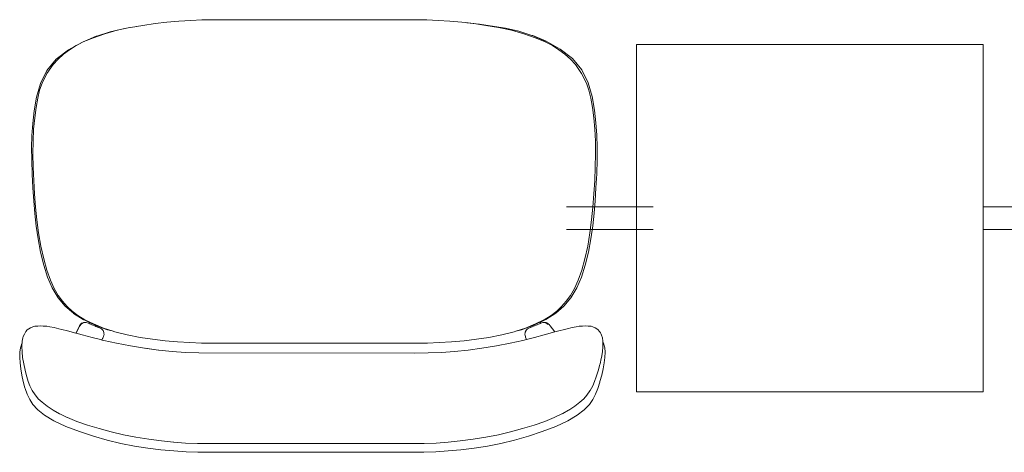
# Model space of a CAD drawing. Header units: feet. Extents: x 8 to 127, y 6 to 90.
# Tile 186 of 256: x 32.198 to 32.851, y 62.064 to 62.351. Entities that reach past the tile are written whole.
import ezdxf

# ---------------------------------------------------------------- set-up
doc = ezdxf.new("R2010")
doc.units = ezdxf.units.FT
doc.header["$MEASUREMENT"] = 0
doc.layers.add('MOBILIÁRIO - móveis', color=250, linetype='Continuous')

msp = doc.modelspace()

# ---------------------------------------------------------------- linework, layer by layer
at = {"layer": 'MOBILIÁRIO - móveis', "lineweight": 5}
for p, q in [((32.28747, 62.34833), (32.29539, 62.34925)), ((32.29539, 62.34925), (32.30332, 62.34996)), ((32.30332, 62.34996), (32.31112, 62.35046)), ((32.31112, 62.35046), (32.31862, 62.35077)), ((32.31862, 62.35077), (32.46042, 62.35088)), ((32.46042, 62.35088), (32.46776, 62.35077)), ((32.46776, 62.35077), (32.47526, 62.35046)), ((32.47526, 62.35046), (32.48305, 62.34996)), ((32.48305, 62.34996), (32.49097, 62.34925)), ((32.49097, 62.34925), (32.49328, 62.34898)), ((32.49328, 62.34898), (32.49888, 62.34833)), ((32.49424, 62.3489), (32.49328, 62.34898)), ((32.50278, 62.34792), (32.49424, 62.3489)), ((32.24881, 62.34008), (32.25762, 62.34287)), ((32.25408, 62.34151), (32.26237, 62.34385)), ((32.25762, 62.34287), (32.26635, 62.34489)), ((32.26237, 62.34385), (32.2707, 62.34565)), ((32.26635, 62.34489), (32.2707, 62.34565)), ((32.2707, 62.34565), (32.2709, 62.34569)), ((32.2709, 62.34569), (32.27416, 62.34625)), ((32.27416, 62.34625), (32.27503, 62.34641)), ((32.27503, 62.34641), (32.27513, 62.34642)), ((32.27513, 62.34642), (32.27937, 62.34715)), ((32.27937, 62.34715), (32.28747, 62.34833)), ((32.49888, 62.34833), (32.50695, 62.34715)), ((32.51137, 62.3467), (32.50278, 62.34792)), ((32.50695, 62.34715), (32.51539, 62.34569)), ((32.52002, 62.34524), (32.51137, 62.3467)), ((32.51539, 62.34569), (32.5239, 62.34385)), ((32.52872, 62.34326), (32.52002, 62.34524)), ((32.5239, 62.34385), (32.53216, 62.34151)), ((32.53748, 62.34052), (32.52872, 62.34326)), ((32.23014, 62.33097), (32.23933, 62.33608)), ((32.23512, 62.33372), (32.24031, 62.33635)), ((32.23933, 62.33608), (32.23937, 62.33609)), ((32.23937, 62.33609), (32.24835, 62.3399)), ((32.23983, 62.33628), (32.24871, 62.34004)), ((32.24031, 62.33635), (32.24656, 62.33893)), ((32.24656, 62.33893), (32.25408, 62.34151)), ((32.24835, 62.3399), (32.24871, 62.34004)), ((32.24871, 62.34004), (32.24881, 62.34008)), ((32.53216, 62.34151), (32.53966, 62.33893)), ((32.53753, 62.3405), (32.53748, 62.34052)), ((32.54639, 62.33674), (32.53753, 62.3405)), ((32.53753, 62.3405), (32.53803, 62.34034)), ((32.53803, 62.34034), (32.53807, 62.34032)), ((32.53807, 62.34032), (32.54701, 62.33656)), ((32.53966, 62.33893), (32.54588, 62.33635)), ((32.54588, 62.33635), (32.55106, 62.33372)), ((32.54701, 62.33656), (32.55616, 62.33148)), ((32.22189, 62.32464), (32.23014, 62.33097)), ((32.22687, 62.328), (32.23075, 62.33096)), ((32.23075, 62.33096), (32.23512, 62.33372)), ((32.55106, 62.33372), (32.55541, 62.33096)), ((32.55541, 62.33096), (32.55928, 62.328)), ((32.55616, 62.33148), (32.56439, 62.32515)), ((32.60676, 62.33445), (32.60676, 62.10445)), ((32.83676, 62.33445), (32.60676, 62.33445)), ((32.83676, 62.10445), (32.83676, 62.33445)), ((32.21574, 62.31713), (32.22189, 62.32464)), ((32.21981, 62.32121), (32.22318, 62.32477)), ((32.22318, 62.32477), (32.22687, 62.328)), ((32.55928, 62.328), (32.56296, 62.32477)), ((32.56296, 62.32477), (32.56632, 62.32121)), ((32.56439, 62.32515), (32.57053, 62.31762)), ((32.21146, 62.30867), (32.21574, 62.31713)), ((32.21571, 62.31519), (32.21981, 62.32121)), ((32.56632, 62.32121), (32.57042, 62.31519)), ((32.57053, 62.31762), (32.57483, 62.30912)), ((32.21254, 62.30883), (32.21571, 62.31519)), ((32.57042, 62.31519), (32.57359, 62.30883)), ((32.20885, 62.29961), (32.21146, 62.30867)), ((32.20965, 62.29887), (32.21095, 62.30417)), ((32.21095, 62.30417), (32.21254, 62.30883)), ((32.57359, 62.30883), (32.57518, 62.30417)), ((32.57483, 62.30912), (32.57746, 62.3)), ((32.57518, 62.30417), (32.57648, 62.29887)), ((32.20736, 62.29056), (32.20885, 62.29961)), ((32.20857, 62.29281), (32.20965, 62.29887)), ((32.57648, 62.29887), (32.57757, 62.29281)), ((32.57746, 62.3), (32.57896, 62.2909)), ((32.20641, 62.28222), (32.20736, 62.29056)), ((32.20765, 62.28588), (32.20857, 62.29281)), ((32.57757, 62.29281), (32.5785, 62.28588)), ((32.57896, 62.2909), (32.57993, 62.28251)), ((32.20696, 62.27833), (32.20765, 62.28588)), ((32.5785, 62.28588), (32.57919, 62.27833)), ((32.20586, 62.27426), (32.20641, 62.28222)), ((32.20659, 62.27043), (32.20696, 62.27833)), ((32.57919, 62.27833), (32.57957, 62.27043)), ((32.57993, 62.28251), (32.58049, 62.27451)), ((32.20561, 62.26628), (32.20586, 62.27426)), ((32.20651, 62.26211), (32.20659, 62.27043)), ((32.57957, 62.27043), (32.57965, 62.26211)), ((32.58049, 62.27451), (32.58075, 62.26649)), ((32.20566, 62.25791), (32.20561, 62.26628)), ((32.58075, 62.26649), (32.58072, 62.25809)), ((32.20597, 62.24868), (32.20566, 62.25791)), ((32.2067, 62.25329), (32.20651, 62.26211)), ((32.57965, 62.26211), (32.57947, 62.25329)), ((32.58072, 62.25809), (32.58041, 62.24882)), ((32.2071, 62.2443), (32.2067, 62.25329)), ((32.57947, 62.25329), (32.57909, 62.2443)), ((32.20648, 62.23942), (32.20597, 62.24868)), ((32.20762, 62.23547), (32.2071, 62.2443)), ((32.57909, 62.2443), (32.57857, 62.23547)), ((32.58041, 62.24882), (32.57992, 62.23953)), ((32.20703, 62.23085), (32.20648, 62.23942)), ((32.57992, 62.23953), (32.57938, 62.23093)), ((32.2083, 62.22679), (32.20762, 62.23547)), ((32.57857, 62.23547), (32.5779, 62.22679)), ((32.20772, 62.22259), (32.20703, 62.23085)), ((32.20916, 62.21825), (32.2083, 62.22679)), ((32.56047, 62.22695), (32.61778, 62.22695)), ((32.5779, 62.22679), (32.57705, 62.21825)), ((32.57938, 62.23093), (32.5787, 62.22265)), ((32.88291, 62.22695), (32.83676, 62.22695)), ((32.20864, 62.21422), (32.20772, 62.22259)), ((32.21029, 62.20969), (32.20916, 62.21825)), ((32.57705, 62.21825), (32.57593, 62.20969)), ((32.5787, 62.22265), (32.57779, 62.21427)), ((32.2099, 62.20565), (32.20864, 62.21422)), ((32.56047, 62.21195), (32.61778, 62.21195)), ((32.57779, 62.21427), (32.57654, 62.20569)), ((32.88291, 62.21195), (32.83676, 62.21195)), ((32.21158, 62.1968), (32.2099, 62.20565)), ((32.21178, 62.20096), (32.21029, 62.20969)), ((32.57593, 62.20969), (32.57445, 62.20096)), ((32.57654, 62.20569), (32.57488, 62.19682)), ((32.21362, 62.19256), (32.21178, 62.20096)), ((32.57445, 62.20096), (32.57263, 62.19256)), ((32.21369, 62.18819), (32.21158, 62.1968)), ((32.21578, 62.18499), (32.21362, 62.19256)), ((32.57263, 62.19256), (32.57049, 62.18499)), ((32.57488, 62.19682), (32.57278, 62.18821)), ((32.21621, 62.18039), (32.21369, 62.18819)), ((32.57278, 62.18821), (32.57028, 62.1804)), ((32.21813, 62.17839), (32.21578, 62.18499)), ((32.21935, 62.17323), (32.21621, 62.18039)), ((32.57028, 62.1804), (32.56716, 62.17323)), ((32.57049, 62.18499), (32.56815, 62.17839)), ((32.22056, 62.17289), (32.21813, 62.17839)), ((32.22328, 62.16669), (32.21935, 62.17323)), ((32.22316, 62.16828), (32.22056, 62.17289)), ((32.56574, 62.17289), (32.56315, 62.16828)), ((32.56716, 62.17323), (32.56325, 62.16669)), ((32.56815, 62.17839), (32.56574, 62.17289)), ((32.22606, 62.16435), (32.22316, 62.16828)), ((32.22794, 62.16105), (32.22328, 62.16669)), ((32.56325, 62.16669), (32.55861, 62.16105)), ((32.56315, 62.16828), (32.56027, 62.16435)), ((32.22918, 62.16092), (32.22606, 62.16435)), ((32.23336, 62.1564), (32.22794, 62.16105)), ((32.23246, 62.15785), (32.22918, 62.16092)), ((32.55861, 62.16105), (32.55323, 62.1564)), ((32.55717, 62.16092), (32.5539, 62.15785)), ((32.56027, 62.16435), (32.55717, 62.16092)), ((32.23625, 62.15498), (32.23246, 62.15785)), ((32.2334, 62.15637), (32.23336, 62.1564)), ((32.23989, 62.15228), (32.2334, 62.15637)), ((32.23402, 62.15609), (32.24034, 62.15207)), ((32.23635, 62.15491), (32.23625, 62.15498)), ((32.24099, 62.15211), (32.23635, 62.15491)), ((32.55013, 62.15498), (32.54551, 62.15218)), ((32.55323, 62.1564), (32.54678, 62.15231)), ((32.5539, 62.15785), (32.55013, 62.15498)), ((32.20374, 62.1462), (32.20484, 62.14689)), ((32.20484, 62.14689), (32.20637, 62.14738)), ((32.20637, 62.14738), (32.20775, 62.1478)), ((32.20775, 62.1478), (32.20964, 62.14796)), ((32.20964, 62.14796), (32.21135, 62.1481)), ((32.21135, 62.1481), (32.21335, 62.14796)), ((32.21335, 62.14796), (32.21561, 62.14779)), ((32.21561, 62.14779), (32.21765, 62.14744)), ((32.21765, 62.14744), (32.22049, 62.14699)), ((32.22049, 62.14699), (32.22377, 62.14623)), ((32.2373, 62.14809), (32.23493, 62.14326)), ((32.23525, 62.14317), (32.23683, 62.14693)), ((32.23745, 62.14841), (32.2373, 62.14809)), ((32.23763, 62.14788), (32.23739, 62.14736)), ((32.23759, 62.14868), (32.23745, 62.14841)), ((32.23772, 62.14884), (32.23759, 62.14868)), ((32.23788, 62.14834), (32.23763, 62.14788)), ((32.23874, 62.14981), (32.23772, 62.14884)), ((32.23788, 62.14834), (32.23844, 62.1493)), ((32.23821, 62.14894), (32.23788, 62.14834)), ((32.23844, 62.1493), (32.23821, 62.14894)), ((32.23844, 62.1493), (32.23941, 62.14992)), ((32.23885, 62.14992), (32.23874, 62.14981)), ((32.2396, 62.15018), (32.23885, 62.14992)), ((32.23926, 62.14988), (32.23948, 62.14997)), ((32.23941, 62.14992), (32.23926, 62.14988)), ((32.23941, 62.14992), (32.23948, 62.14997)), ((32.23948, 62.14997), (32.24072, 62.15028)), ((32.24008, 62.15035), (32.2396, 62.15018)), ((32.2396, 62.15018), (32.23994, 62.15033)), ((32.24034, 62.15207), (32.23989, 62.15228)), ((32.23994, 62.15033), (32.24008, 62.15035)), ((32.24008, 62.15035), (32.24167, 62.15034)), ((32.24034, 62.15207), (32.2404, 62.15202)), ((32.2404, 62.15202), (32.244, 62.15031)), ((32.24659, 62.14936), (32.24099, 62.15211)), ((32.24167, 62.15034), (32.24182, 62.15032)), ((32.24182, 62.15032), (32.24343, 62.14977)), ((32.24343, 62.14977), (32.24376, 62.14963)), ((32.24516, 62.14903), (32.24359, 62.14968)), ((32.24376, 62.14963), (32.244, 62.15031)), ((32.24376, 62.14963), (32.24516, 62.14903)), ((32.244, 62.15031), (32.24784, 62.14847)), ((32.24558, 62.14886), (32.24516, 62.14903)), ((32.24797, 62.14784), (32.24558, 62.14886)), ((32.25325, 62.14661), (32.24659, 62.14936)), ((32.24784, 62.14847), (32.25036, 62.14755)), ((32.24817, 62.14775), (32.24797, 62.14784)), ((32.25002, 62.14693), (32.24817, 62.14775)), ((32.24817, 62.14775), (32.25016, 62.14691)), ((32.25016, 62.14691), (32.25036, 62.14755)), ((32.25016, 62.14691), (32.2502, 62.1469)), ((32.2502, 62.1469), (32.252, 62.14615)), ((32.25036, 62.14755), (32.25596, 62.14551)), ((32.25899, 62.14471), (32.25325, 62.14661)), ((32.53318, 62.14661), (32.52684, 62.1445)), ((32.53063, 62.14551), (32.53632, 62.14759)), ((32.53981, 62.14936), (32.53318, 62.14661)), ((32.53455, 62.14615), (32.53635, 62.1469)), ((32.53632, 62.14759), (32.53872, 62.14847)), ((32.53632, 62.14759), (32.53651, 62.14696)), ((32.53635, 62.1469), (32.53651, 62.14696)), ((32.53651, 62.14696), (32.53801, 62.14759)), ((32.53651, 62.14693), (32.53801, 62.14759)), ((32.53651, 62.14696), (32.53652, 62.14693)), ((32.53801, 62.14759), (32.53858, 62.14784)), ((32.53858, 62.14784), (32.54096, 62.14886)), ((32.53872, 62.14847), (32.54192, 62.15)), ((32.54539, 62.15211), (32.53981, 62.14936)), ((32.54096, 62.14886), (32.54293, 62.14968)), ((32.54192, 62.15), (32.54315, 62.15058)), ((32.54293, 62.14968), (32.54311, 62.14977)), ((32.54311, 62.14977), (32.54339, 62.14987)), ((32.54673, 62.15228), (32.54315, 62.15058)), ((32.54315, 62.15058), (32.54613, 62.15202)), ((32.54315, 62.15058), (32.54339, 62.14987)), ((32.54339, 62.14987), (32.54472, 62.15032)), ((32.54472, 62.15032), (32.54489, 62.15034)), ((32.54489, 62.15034), (32.5465, 62.15035)), ((32.54551, 62.15218), (32.54539, 62.15211)), ((32.54696, 62.14997), (32.54577, 62.15028)), ((32.54613, 62.15202), (32.54616, 62.15205)), ((32.54616, 62.15205), (32.54618, 62.15205)), ((32.54725, 62.15008), (32.5465, 62.15035)), ((32.5465, 62.15035), (32.54668, 62.15033)), ((32.54668, 62.15033), (32.54686, 62.15026)), ((32.54678, 62.15231), (32.54673, 62.15228)), ((32.54686, 62.15026), (32.54699, 62.1502)), ((32.54721, 62.14988), (32.54696, 62.14997)), ((32.54696, 62.14997), (32.54794, 62.1493)), ((32.54699, 62.1502), (32.54725, 62.15008)), ((32.54771, 62.14992), (32.54725, 62.15008)), ((32.54787, 62.14981), (32.54771, 62.14992)), ((32.54776, 62.14986), (32.54787, 62.14981)), ((32.54783, 62.14979), (32.54797, 62.14972)), ((32.54806, 62.14967), (32.54787, 62.14981)), ((32.54794, 62.1493), (32.54819, 62.14894)), ((32.54908, 62.14868), (32.54806, 62.14967)), ((32.54929, 62.14841), (32.54908, 62.14868)), ((32.54952, 62.14809), (32.54929, 62.14841)), ((32.55258, 62.14404), (32.54952, 62.14809)), ((32.56406, 62.14699), (32.56086, 62.14623)), ((32.56682, 62.14744), (32.56406, 62.14699)), ((32.5689, 62.14779), (32.56682, 62.14744)), ((32.57107, 62.14796), (32.5689, 62.14779)), ((32.57311, 62.1481), (32.57107, 62.14796)), ((32.57473, 62.14796), (32.57311, 62.1481)), ((32.57665, 62.1478), (32.57473, 62.14796)), ((32.57794, 62.14738), (32.57665, 62.1478)), ((32.57949, 62.14689), (32.57794, 62.14738)), ((32.5805, 62.1462), (32.57949, 62.14689)), ((32.19936, 62.13798), (32.19983, 62.14022)), ((32.19983, 62.14022), (32.2001, 62.14097)), ((32.2001, 62.14097), (32.20081, 62.14259)), ((32.20081, 62.14259), (32.20126, 62.14342)), ((32.20126, 62.14342), (32.20188, 62.14432)), ((32.20188, 62.14432), (32.20275, 62.14542)), ((32.20275, 62.14542), (32.20374, 62.1462)), ((32.22377, 62.14623), (32.22556, 62.14578)), ((32.22556, 62.14578), (32.22935, 62.1448)), ((32.22935, 62.1448), (32.23493, 62.14326)), ((32.23493, 62.14326), (32.23525, 62.14317)), ((32.23525, 62.14317), (32.23923, 62.14207)), ((32.23923, 62.14207), (32.24579, 62.14032)), ((32.24579, 62.14032), (32.25224, 62.13873)), ((32.252, 62.14615), (32.25302, 62.14503)), ((32.25321, 62.14109), (32.25224, 62.13873)), ((32.25266, 62.13962), (32.25275, 62.13984)), ((32.25275, 62.13984), (32.25305, 62.1406)), ((32.25302, 62.14503), (32.25361, 62.14367)), ((32.25305, 62.1406), (32.25321, 62.14109)), ((32.25321, 62.14109), (32.25331, 62.14135)), ((32.25331, 62.14135), (32.25342, 62.14171)), ((32.25342, 62.14171), (32.25363, 62.1427)), ((32.25353, 62.14337), (32.25346, 62.14389)), ((32.25353, 62.14377), (32.25353, 62.14337)), ((32.25357, 62.1431), (32.25353, 62.14337)), ((32.25361, 62.14367), (32.25357, 62.1431)), ((32.25363, 62.1427), (32.25357, 62.1431)), ((32.25596, 62.14551), (32.25899, 62.14471)), ((32.26079, 62.14411), (32.25899, 62.14471)), ((32.26904, 62.14209), (32.26079, 62.14411)), ((32.27756, 62.14048), (32.26904, 62.14209)), ((32.28588, 62.13921), (32.27756, 62.14048)), ((32.50896, 62.14048), (32.50065, 62.13921)), ((32.51745, 62.14209), (32.50896, 62.14048)), ((32.52567, 62.14411), (32.51745, 62.14209)), ((32.52684, 62.1445), (32.52567, 62.14411)), ((32.52684, 62.1445), (32.53063, 62.14551)), ((32.53291, 62.1434), (32.53278, 62.1427)), ((32.53278, 62.1427), (32.53294, 62.14171)), ((32.5329, 62.14367), (32.53295, 62.14377)), ((32.53291, 62.1434), (32.5329, 62.14367)), ((32.53294, 62.14354), (32.53291, 62.1434)), ((32.53301, 62.14389), (32.53294, 62.14354)), ((32.53294, 62.14354), (32.53295, 62.14377)), ((32.53294, 62.14171), (32.5331, 62.14109)), ((32.53295, 62.14377), (32.53301, 62.14389)), ((32.5337, 62.14508), (32.53301, 62.14389)), ((32.53301, 62.14389), (32.53351, 62.14503)), ((32.5331, 62.14109), (32.53326, 62.1406)), ((32.53376, 62.13914), (32.53326, 62.1406)), ((32.53351, 62.14503), (32.53455, 62.14615)), ((32.53908, 62.14032), (32.5338, 62.139)), ((32.54557, 62.14207), (32.53908, 62.14032)), ((32.55258, 62.14404), (32.54557, 62.14207)), ((32.5553, 62.1448), (32.55258, 62.14404)), ((32.55902, 62.14578), (32.5553, 62.1448)), ((32.56086, 62.14623), (32.55902, 62.14578)), ((32.5815, 62.14542), (32.5805, 62.1462)), ((32.58213, 62.14452), (32.5815, 62.14542)), ((32.58226, 62.14432), (32.58213, 62.14452)), ((32.58289, 62.14342), (32.58226, 62.14432)), ((32.58335, 62.14259), (32.58289, 62.14342)), ((32.58364, 62.14184), (32.58335, 62.14259)), ((32.5842, 62.14022), (32.58364, 62.14184)), ((32.58451, 62.13798), (32.5842, 62.14022)), ((32.19779, 62.1306), (32.1983, 62.13365)), ((32.1983, 62.13365), (32.19838, 62.1341)), ((32.19838, 62.1341), (32.19923, 62.13631)), ((32.19912, 62.13436), (32.19923, 62.13631)), ((32.19924, 62.13085), (32.19912, 62.13436)), ((32.19923, 62.13631), (32.19924, 62.13634)), ((32.19924, 62.13634), (32.19929, 62.13734)), ((32.19929, 62.13734), (32.19936, 62.13798)), ((32.25224, 62.13873), (32.25229, 62.13871)), ((32.25229, 62.13871), (32.25243, 62.13906)), ((32.25229, 62.13871), (32.25342, 62.13843)), ((32.25243, 62.13906), (32.25266, 62.13962)), ((32.25342, 62.13843), (32.26201, 62.13654)), ((32.26201, 62.13654), (32.27117, 62.13478)), ((32.27117, 62.13478), (32.28049, 62.13329)), ((32.28049, 62.13329), (32.28976, 62.13209)), ((32.28976, 62.13209), (32.28086, 62.13322)), ((32.29412, 62.13823), (32.28588, 62.13921)), ((32.3024, 62.1375), (32.29412, 62.13823)), ((32.31053, 62.137), (32.3024, 62.1375)), ((32.31837, 62.1367), (32.31053, 62.137)), ((32.32607, 62.13661), (32.31837, 62.1367)), ((32.4682, 62.1367), (32.32607, 62.13661)), ((32.47604, 62.137), (32.4682, 62.1367)), ((32.48417, 62.1375), (32.47604, 62.137)), ((32.49243, 62.13823), (32.48417, 62.1375)), ((32.50065, 62.13921), (32.49243, 62.13823)), ((32.50422, 62.13322), (32.49508, 62.13206)), ((32.51392, 62.13478), (32.50422, 62.13322)), ((32.52301, 62.13654), (32.51392, 62.13478)), ((32.53153, 62.13843), (32.52301, 62.13654)), ((32.5338, 62.139), (32.53153, 62.13843)), ((32.5338, 62.139), (32.53376, 62.13914)), ((32.58456, 62.13436), (32.58422, 62.13085)), ((32.58458, 62.13734), (32.58451, 62.13798)), ((32.58458, 62.13704), (32.58456, 62.13436)), ((32.58458, 62.13734), (32.58458, 62.13704)), ((32.58458, 62.13704), (32.58491, 62.13656)), ((32.58491, 62.13656), (32.58566, 62.1341)), ((32.58566, 62.1341), (32.58575, 62.13365)), ((32.58575, 62.13365), (32.58604, 62.1306)), ((32.19771, 62.12724), (32.19779, 62.1306)), ((32.19796, 62.12357), (32.19771, 62.12724)), ((32.19968, 62.12703), (32.19924, 62.13085)), ((32.20037, 62.12299), (32.19968, 62.12703)), ((32.29004, 62.13206), (32.28976, 62.13209)), ((32.29895, 62.13117), (32.29004, 62.13206)), ((32.30775, 62.13055), (32.29895, 62.13117)), ((32.31656, 62.13019), (32.30775, 62.13055)), ((32.45982, 62.13008), (32.31656, 62.13019)), ((32.46864, 62.13019), (32.45982, 62.13008)), ((32.47744, 62.13055), (32.46864, 62.13019)), ((32.48621, 62.13117), (32.47744, 62.13055)), ((32.49508, 62.13206), (32.48621, 62.13117)), ((32.58356, 62.12703), (32.58344, 62.12651)), ((32.58422, 62.13085), (32.58356, 62.12703)), ((32.58592, 62.12724), (32.58544, 62.12357)), ((32.58604, 62.1306), (32.58592, 62.12724)), ((32.19847, 62.11959), (32.19796, 62.12357)), ((32.20128, 62.11882), (32.20037, 62.12299)), ((32.58251, 62.12248), (32.58137, 62.11833)), ((32.58263, 62.12299), (32.58251, 62.12248)), ((32.58344, 62.12651), (32.58263, 62.12299)), ((32.58544, 62.12357), (32.58471, 62.11959)), ((32.19918, 62.11541), (32.19847, 62.11959)), ((32.20009, 62.11115), (32.19918, 62.11541)), ((32.20228, 62.11491), (32.20128, 62.11882)), ((32.20241, 62.11444), (32.20228, 62.11491)), ((32.20336, 62.11124), (32.20241, 62.11444)), ((32.58016, 62.11444), (32.57904, 62.11124)), ((32.58137, 62.11833), (32.58016, 62.11444)), ((32.58375, 62.11541), (32.58261, 62.11114)), ((32.58471, 62.11959), (32.58375, 62.11541)), ((32.2012, 62.10701), (32.20009, 62.11115)), ((32.20451, 62.10833), (32.20336, 62.11124)), ((32.20606, 62.10532), (32.20451, 62.10833)), ((32.57775, 62.10833), (32.57606, 62.10532)), ((32.57904, 62.11124), (32.57775, 62.10833)), ((32.5825, 62.11077), (32.58117, 62.10664)), ((32.58261, 62.11114), (32.5825, 62.11077)), ((32.20132, 62.10665), (32.2012, 62.10701)), ((32.20266, 62.10289), (32.20132, 62.10665)), ((32.20434, 62.09938), (32.20266, 62.10289)), ((32.2079, 62.10248), (32.20606, 62.10532)), ((32.20812, 62.10214), (32.2079, 62.10248)), ((32.21007, 62.09976), (32.20812, 62.10214)), ((32.57389, 62.10214), (32.57186, 62.09976)), ((32.57583, 62.10497), (32.57389, 62.10214)), ((32.57606, 62.10532), (32.57583, 62.10497)), ((32.57964, 62.10289), (32.57779, 62.09938)), ((32.58117, 62.10664), (32.57964, 62.10289)), ((32.60676, 62.10445), (32.83676, 62.10445)), ((32.20644, 62.09601), (32.20434, 62.09938)), ((32.20949, 62.09259), (32.20644, 62.09601)), ((32.21252, 62.09747), (32.21007, 62.09976)), ((32.21586, 62.0949), (32.21252, 62.09747)), ((32.21983, 62.09229), (32.21586, 62.0949)), ((32.56594, 62.0949), (32.56192, 62.09229)), ((32.56934, 62.09747), (32.56594, 62.0949)), ((32.57186, 62.09976), (32.56934, 62.09747)), ((32.57555, 62.09601), (32.57238, 62.09259)), ((32.57779, 62.09938), (32.57555, 62.09601)), ((32.20973, 62.0924), (32.20949, 62.09259)), ((32.21425, 62.08886), (32.20973, 62.0924)), ((32.22043, 62.08521), (32.21425, 62.08886)), ((32.22417, 62.08987), (32.21983, 62.09229)), ((32.2243, 62.08981), (32.22417, 62.08987)), ((32.22439, 62.08976), (32.2243, 62.08981)), ((32.22928, 62.08746), (32.22439, 62.08976)), ((32.55735, 62.08976), (32.55225, 62.08738)), ((32.55755, 62.08987), (32.55735, 62.08976)), ((32.558, 62.09012), (32.55755, 62.08987)), ((32.5617, 62.09216), (32.558, 62.09012)), ((32.56756, 62.08886), (32.56133, 62.08522)), ((32.56192, 62.09229), (32.5617, 62.09216)), ((32.57215, 62.0924), (32.56756, 62.08886)), ((32.57238, 62.09259), (32.57215, 62.0924)), ((32.22841, 62.08152), (32.22043, 62.08521)), ((32.23739, 62.07803), (32.22841, 62.08152)), ((32.22947, 62.08738), (32.22928, 62.08746)), ((32.2357, 62.08484), (32.22947, 62.08738)), ((32.24279, 62.08233), (32.2357, 62.08484)), ((32.25042, 62.08002), (32.24279, 62.08233)), ((32.53892, 62.08233), (32.53129, 62.08002)), ((32.54601, 62.08484), (32.53892, 62.08233)), ((32.55334, 62.08152), (32.54435, 62.07803)), ((32.55225, 62.08738), (32.54601, 62.08484)), ((32.56133, 62.08522), (32.55334, 62.08152)), ((32.24657, 62.07494), (32.23739, 62.07803)), ((32.25579, 62.0723), (32.24657, 62.07494)), ((32.25839, 62.07792), (32.25042, 62.08002)), ((32.2665, 62.076), (32.25839, 62.07792)), ((32.2748, 62.07433), (32.2665, 62.076)), ((32.51521, 62.076), (32.50692, 62.07433)), ((32.52332, 62.07792), (32.51521, 62.076)), ((32.53129, 62.08002), (32.52332, 62.07792)), ((32.53517, 62.07494), (32.52595, 62.0723)), ((32.54435, 62.07803), (32.53517, 62.07494)), ((32.26486, 62.07015), (32.25579, 62.0723)), ((32.27382, 62.06843), (32.26486, 62.07015)), ((32.28271, 62.06708), (32.27382, 62.06843)), ((32.28331, 62.07295), (32.2748, 62.07433)), ((32.29173, 62.07186), (32.28331, 62.07295)), ((32.29176, 62.07185), (32.29173, 62.07186)), ((32.29982, 62.07104), (32.29176, 62.07185)), ((32.29985, 62.07104), (32.29982, 62.07104)), ((32.30775, 62.07049), (32.29985, 62.07104)), ((32.30777, 62.07049), (32.30775, 62.07049)), ((32.31568, 62.07017), (32.30777, 62.07049)), ((32.3157, 62.07017), (32.31568, 62.07017)), ((32.32364, 62.07007), (32.3157, 62.07017)), ((32.46602, 62.07017), (32.32364, 62.07007)), ((32.47395, 62.07049), (32.46602, 62.07017)), ((32.48186, 62.07104), (32.47395, 62.07049)), ((32.48996, 62.07185), (32.48186, 62.07104)), ((32.4984, 62.07295), (32.48996, 62.07185)), ((32.50692, 62.07433), (32.4984, 62.07295)), ((32.50793, 62.06843), (32.49904, 62.06708)), ((32.51688, 62.07015), (32.50793, 62.06843)), ((32.52595, 62.0723), (32.51688, 62.07015)), ((32.29142, 62.06605), (32.28271, 62.06708)), ((32.29986, 62.06528), (32.29142, 62.06605)), ((32.30802, 62.06476), (32.29986, 62.06528)), ((32.3159, 62.06446), (32.30802, 62.06476)), ((32.45809, 62.06436), (32.3159, 62.06446)), ((32.46584, 62.06446), (32.45809, 62.06436)), ((32.47373, 62.06476), (32.46584, 62.06446)), ((32.48189, 62.06528), (32.47373, 62.06476)), ((32.49033, 62.06605), (32.48189, 62.06528)), ((32.49904, 62.06708), (32.49033, 62.06605))]:
    msp.add_line(p, q, dxfattribs=at)

doc.saveas('drawing.dxf')
